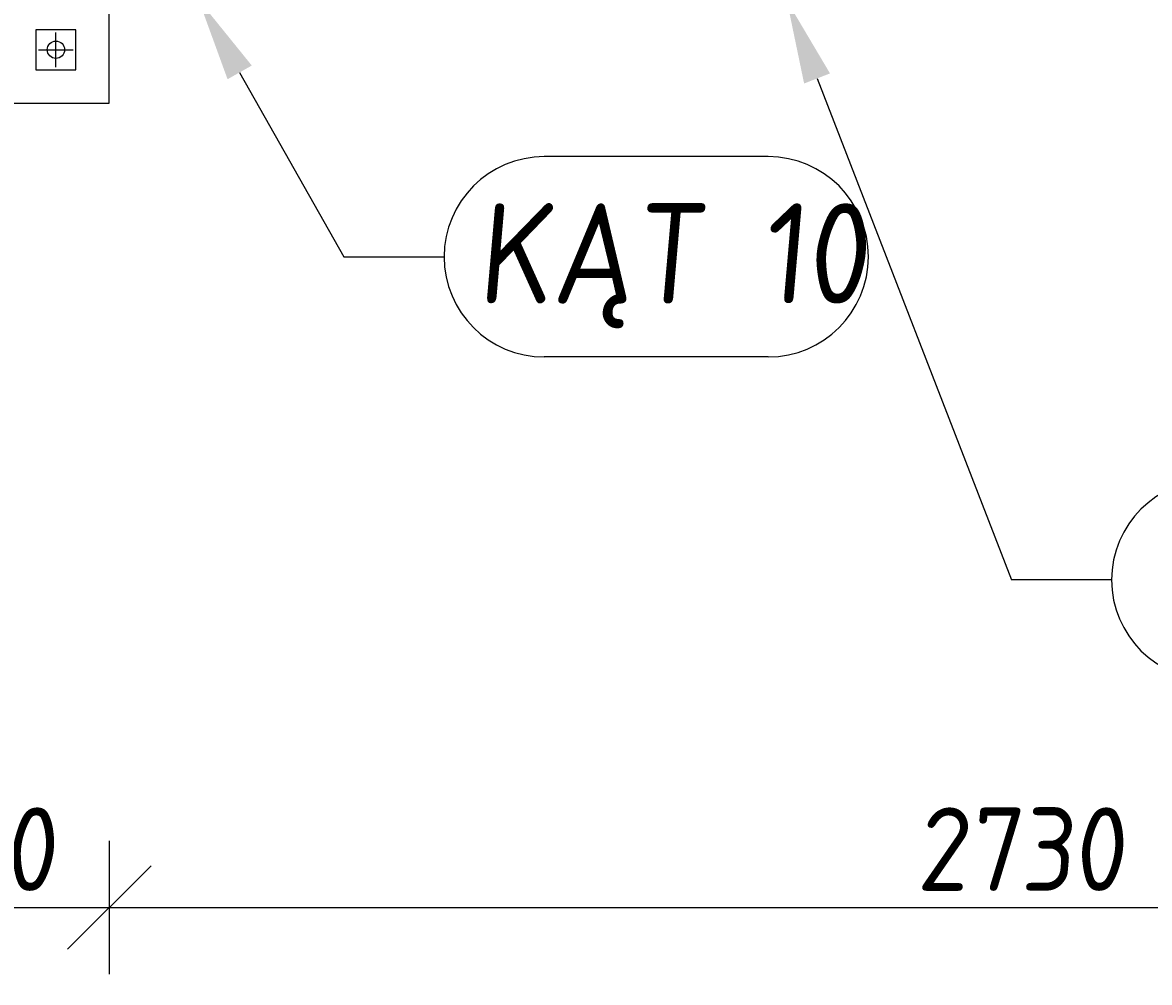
# Model space of a CAD drawing. Header units: millimetres. Extents: x 4047 to 23472, y 1613 to 16682.
# Tile 68 of 86: x 17841 to 19529, y 3118 to 4556. Entities that reach past the tile are written whole.
import ezdxf

# ---------------------------------------------------------------- set-up
doc = ezdxf.new("R2010")
doc.units = ezdxf.units.MM
doc.linetypes.add('CENTER', pattern=[2, 1.25, -0.25, 0.25, -0.25])
for name, color, linetype in [('Rbcs_EX_Osie', 7, 'Continuous'), ('Rbcs_EX_Profile', 7, 'Continuous'), ('Rbcs_EX_Wymiary', 7, 'Continuous')]:
    doc.layers.add(name, color=color, linetype=linetype)
doc.styles.add('RBCS_dim', font='isocpeur.ttf', dxfattribs={"width": 0.9, "oblique": 5})
doc.styles.add('RBCS_dim1', font='isocpeur.ttf', dxfattribs={"width": 0.9, "oblique": 5, "height": 3})
doc.dimstyles.new('Copy of RBCS_STANDARD', dxfattribs={"dimtxt": 2.5, "dimasz": 2.5, "dimexe": 2, "dimexo": 5, "dimgap": 0.5, "dimtad": 1, "dimdec": 0, "dimtxsty": 'RBCS_dim', "dimblk": 'OBLIQUE', "dimcen": 2.5, "dimclrd": 3, "dimclre": 3, "dimclrt": 6, "dimadec": 0, "dimazin": 0, "dimtfac": 1, "dimtdec": 0, "dimtix": 1, "dimtmove": 0, "dimatfit": 3, "dimfxl": 2, "dimfxlon": 1, "dimarcsym": 0})

# ---------------------------------------------------------------- blocks, each defined once
blk = doc.blocks.new('_OBLIQUE')
at = {"color": 0, "linetype": 'ByBlock'}
blk.add_line((-0.5, -0.5), (0.5, 0.5), dxfattribs=at)
blk = doc.blocks.new('*D303')
at = {"layer": 'Defpoints', "color": 0, "lineweight": 25, "transparency": 16777216}
for p in [(17570.8, 4046.7), (17970.8, 4046.7), (17970.8, 3230.5)]:
    blk.add_point(p, dxfattribs=at)
at = {"layer": 'Rbcs_EX_Wymiary', "color": 3, "lineweight": -2, "transparency": 16777216}
for p, q in [((17570.8, 3330.5), (17570.8, 3130.5)), ((17970.8, 3330.5), (17970.8, 3130.5)), ((17570.8, 3230.5), (17970.8, 3230.5))]:
    blk.add_line(p, q, dxfattribs=at)
at = {"layer": 'Rbcs_EX_Wymiary', "color": 3, "lineweight": -2, "transparency": 16777216, "xscale": 125, "yscale": 125, "zscale": 125, "rotation": 180}
blk.add_blockref('_OBLIQUE', (17570.8, 3230.5), dxfattribs=at)
at = {"layer": 'Rbcs_EX_Wymiary', "color": 3, "lineweight": -2, "transparency": 16777216, "xscale": 125, "yscale": 125, "zscale": 125}
blk.add_blockref('_OBLIQUE', (17970.8, 3230.5), dxfattribs=at)
at = {"layer": 'Rbcs_EX_Wymiary', "color": 6, "transparency": 16777216, "insert": (17770.8, 3318), "char_height": 125, "attachment_point": 5, "style": 'RBCS_dim'}
blk.add_mtext('400', dxfattribs=at)
blk = doc.blocks.new('*D304')
at = {"layer": 'Defpoints', "color": 0, "lineweight": 25, "transparency": 16777216}
for p in [(20700.8, 4067.2), (17970.8, 4046.7), (20700.8, 3230.5)]:
    blk.add_point(p, dxfattribs=at)
at = {"layer": 'Rbcs_EX_Wymiary', "color": 3, "lineweight": -2, "transparency": 16777216}
for p, q in [((17970.8, 3330.5), (17970.8, 3130.5)), ((20700.8, 3330.5), (20700.8, 3130.5)), ((17970.8, 3230.5), (20700.8, 3230.5))]:
    blk.add_line(p, q, dxfattribs=at)
at = {"layer": 'Rbcs_EX_Wymiary', "color": 3, "lineweight": -2, "transparency": 16777216, "xscale": 125, "yscale": 125, "zscale": 125, "rotation": 180}
blk.add_blockref('_OBLIQUE', (17970.8, 3230.5), dxfattribs=at)
at = {"layer": 'Rbcs_EX_Wymiary', "color": 3, "lineweight": -2, "transparency": 16777216, "xscale": 125, "yscale": 125, "zscale": 125}
blk.add_blockref('_OBLIQUE', (20700.8, 3230.5), dxfattribs=at)
at = {"layer": 'Rbcs_EX_Wymiary', "color": 6, "transparency": 16777216, "insert": (19335.8, 3318), "char_height": 125, "attachment_point": 5, "style": 'RBCS_dim'}
blk.add_mtext('2730', dxfattribs=at)
blk = doc.blocks.new('*D307')
at = {"layer": 'Defpoints', "color": 0, "lineweight": 25, "transparency": 16777216}
for p in [(20870.8, 4456.1), (17770.8, 4439.1), (17770.8, 2917.1)]:
    blk.add_point(p, dxfattribs=at)
at = {"layer": 'Rbcs_EX_Wymiary', "color": 3, "lineweight": -2, "transparency": 16777216}
for p, q in [((17770.8, 3017.1), (17770.8, 2817.1)), ((20870.8, 3017.1), (20870.8, 2817.1)), ((20870.8, 2917.1), (17770.8, 2917.1))]:
    blk.add_line(p, q, dxfattribs=at)
at = {"layer": 'Rbcs_EX_Wymiary', "color": 3, "lineweight": -2, "transparency": 16777216, "xscale": 125, "yscale": 125, "zscale": 125, "rotation": 180}
blk.add_blockref('_OBLIQUE', (17770.8, 2917.1), dxfattribs=at)
at = {"layer": 'Rbcs_EX_Wymiary', "color": 3, "lineweight": -2, "transparency": 16777216, "xscale": 125, "yscale": 125, "zscale": 125}
blk.add_blockref('_OBLIQUE', (20870.8, 2917.1), dxfattribs=at)
at = {"layer": 'Rbcs_EX_Wymiary', "color": 6, "transparency": 16777216, "insert": (19320.8, 3004.6), "char_height": 125, "attachment_point": 5, "style": 'RBCS_dim'}
blk.add_mtext('3100', dxfattribs=at)
blk = doc.blocks.new('*D312')
at = {"layer": 'Defpoints', "color": 0, "lineweight": 25, "transparency": 16777216}
for p in [(8015.8, 4456.1), (21040.8, 4456.1), (21040.8, 2569.6)]:
    blk.add_point(p, dxfattribs=at)
at = {"layer": 'Rbcs_EX_Wymiary', "color": 3, "lineweight": -2, "transparency": 16777216}
for p, q in [((8015.8, 2669.6), (8015.8, 2469.6)), ((21040.8, 2669.6), (21040.8, 2469.6)), ((8015.8, 2569.6), (21040.8, 2569.6))]:
    blk.add_line(p, q, dxfattribs=at)
at = {"layer": 'Rbcs_EX_Wymiary', "color": 3, "lineweight": -2, "transparency": 16777216, "xscale": 125, "yscale": 125, "zscale": 125, "rotation": 180}
blk.add_blockref('_OBLIQUE', (8015.8, 2569.6), dxfattribs=at)
at = {"layer": 'Rbcs_EX_Wymiary', "color": 3, "lineweight": -2, "transparency": 16777216, "xscale": 125, "yscale": 125, "zscale": 125}
blk.add_blockref('_OBLIQUE', (21040.8, 2569.6), dxfattribs=at)
at = {"layer": 'Rbcs_EX_Wymiary', "color": 6, "transparency": 16777216, "insert": (14528.3, 2657.1), "char_height": 125, "attachment_point": 5, "style": 'RBCS_dim'}
blk.add_mtext('13025', dxfattribs=at)

msp = doc.modelspace()

# ---------------------------------------------------------------- linework, layer by layer
at = {"layer": 'Rbcs_EX_Osie', "color": 5, "linetype": 'CENTER'}
for p, q in [((17890.8, 4489.6), (17890.8, 4541.6)), ((17864.8, 4515.6), (17916.8, 4515.6))]:
    msp.add_line(p, q, dxfattribs=at)
at = {"layer": 'Rbcs_EX_Profile'}
for p, q in [((17970.8, 4435.6), (17970.8, 4569.1)), ((17920.8, 4545.6), (17860.8, 4545.6)), ((17860.8, 4545.6), (17860.8, 4485.6)), ((17920.8, 4485.6), (17920.8, 4545.6)), ((17860.8, 4485.6), (17920.8, 4485.6)), ((17570.8, 4435.6), (17970.8, 4435.6))]:
    msp.add_line(p, q, dxfattribs=at)
msp.add_circle((17890.8, 4515.6), 13, dxfattribs=at)
at = {"layer": 'Rbcs_EX_Wymiary', "color": 3}
for p, q in [((18957.8, 4355.4), (18622.3, 4355.4)), ((18322.3, 4205.4), (18472.3, 4205.4)), ((18957.8, 4055.4), (18622.3, 4055.4)), ((19472.1, 3721.3), (19322.1, 3721.3))]:
    msp.add_line(p, q, dxfattribs=at)
for points in [[(18166, 4481.7), (18322.3, 4205.4)], [(19030.9, 4472.5), (19322.1, 3721.3)]]:
    msp.add_lwpolyline(points, dxfattribs=at)
for centre, start, end in [((18622.3, 4205.4), 90, 270), ((18957.8, 4205.4), 270, 90), ((19622.1, 3721.3), 90, 270)]:
    msp.add_arc(centre, 150, start, end, dxfattribs=at)
for points in [[(18184.2, 4491.9), (18104.5, 4590.5), (18147.9, 4471.4)], [(19011.5, 4465), (18985.7, 4589.1), (19050.3, 4480.1)]]:
    msp.add_solid(points, dxfattribs=at)

# ---------------------------------------------------------------- texts
at = {"layer": 'Rbcs_EX_Wymiary', "color": 6, "ltscale": 50, "insert": (18521.4, 4098.2), "char_height": 150, "attachment_point": 7, "style": 'RBCS_dim1'}
msp.add_mtext('KĄT 10', dxfattribs=at)

# ---------------------------------------------------------------- dimensions: what is measured, and where the dimension line sits
at = {"layer": 'Rbcs_EX_Wymiary'}
for base, p1, p2, picture, middle in [((21040.8, 2569.6), (8015.8, 4456.1), (21040.8, 4456.1), '*D312', (14528.3, 2657.1)), ((17770.8, 2917.1), (20870.8, 4456.1), (17770.8, 4439.1), '*D307', (19320.8, 3004.6)), ((20700.8, 3230.5), (17970.8, 4046.7), (20700.8, 4067.2), '*D304', (19335.8, 3318)), ((17970.8, 3230.5), (17570.8, 4046.7), (17970.8, 4046.7), '*D303', (17770.8, 3318))]:
    dim = msp.add_linear_dim(base=base, p1=p1, p2=p2, dimstyle='Copy of RBCS_STANDARD', dxfattribs=at)
    dim.commit()
    dim.dimension.update_dxf_attribs({"geometry": picture, "text_midpoint": middle})

doc.saveas('drawing.dxf')
